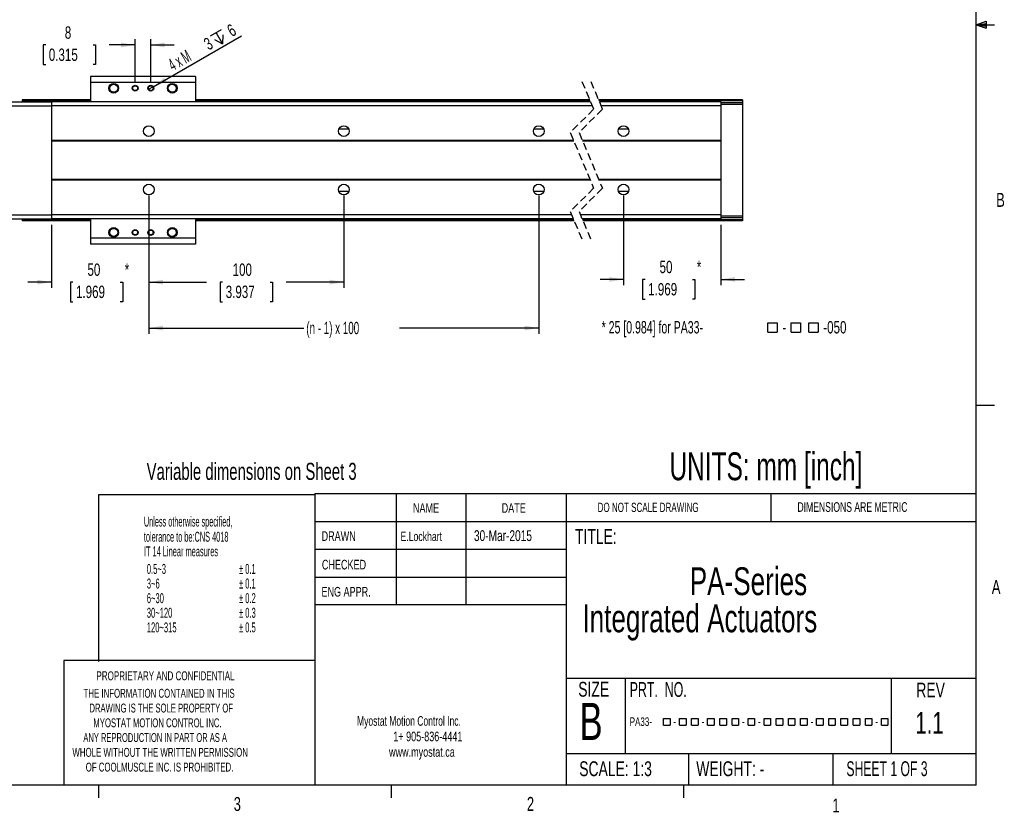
# Model space of a CAD drawing. Extents: x 11 to 421, y 5 to 275.
# Tile 6 of 7: x 252 to 421, y 5 to 141. Entities that reach past the tile are written whole.
import ezdxf
from ezdxf.enums import TextEntityAlignment as Align

# ---------------------------------------------------------------- set-up
doc = ezdxf.new("R2010")
doc.units = 0
doc.linetypes.add('HIDDEN', pattern=[1.905, 1.27, -0.635])
doc.layers.get('0').update_dxf_attribs({"linetype": 'CONTINUOUS'})
doc.layers.add('FORMAT', color=7, linetype='CONTINUOUS')
doc.dimstyles.new('SLDDIMSTYLE0', dxfattribs={"dimtxt": 2.116667, "dimasz": 2.4, "dimexe": 0, "dimexo": 0.0625, "dimgap": 0.529167, "dimtad": 0, "dimlfac": 3, "dimrnd": 1e-09, "dimzin": 12, "dimsah": 1, "dimcen": 0.09, "dimazin": 3, "dimtfac": 1, "dimtofl": 0, "dimtmove": 0, "dimatfit": 3})
doc.dimstyles.new('SLDDIMSTYLE1', dxfattribs={"dimtxt": 2.116667, "dimasz": 2.4, "dimexe": 0, "dimexo": 0.0625, "dimgap": 0.529167, "dimtad": 0, "dimlfac": 3, "dimrnd": 1e-09, "dimzin": 12, "dimsah": 1, "dimcen": 0.09, "dimazin": 3, "dimtfac": 1, "dimtmove": 0, "dimatfit": 3})
doc.dimstyles.new('SLDDIMSTYLE2', dxfattribs={"dimtxt": 2.116667, "dimasz": 2.4, "dimexe": 0, "dimexo": 0.0625, "dimgap": 0.529167, "dimtad": 1, "dimlfac": 3, "dimrnd": 1e-09, "dimzin": 12, "dimblk1": 'NONE', "dimsah": 1, "dimcen": 0, "dimazin": 3, "dimtfac": 1, "dimtmove": 0, "dimatfit": 3})

# ---------------------------------------------------------------- blocks, each defined once
blk = doc.blocks.new('SW_NOTE_0')
at = {"color": 0, "linetype": 'CONTINUOUS'}
for s, width, p in [('Myostat Motion Control Inc.', 0.661111, (0, 0)), ('1+ 905-836-4441', 0.7, (6.2, -2.65)), ('www.myostat.ca', 0.7, (5.47, -5.3))]:
    blk.add_text(s, height=1.651, dxfattribs=dict(at, width=width)).set_placement(p, align=Align.BOTTOM_LEFT)
blk = doc.blocks.new('SW_NOTE_1')
at = {"color": 0, "linetype": 'CONTINUOUS'}
for s, width, p in [('THE INFORMATION CONTAINED IN THIS', 0.657576, (0, 0)), ('DRAWING IS THE SOLE PROPERTY OF', 0.643548, (1, -2.52)), ('MYOSTAT MOTION CONTROL INC. ', 0.65, (1.67, -5.05)), ('ANY REPRODUCTION IN PART OR AS A', 0.634375, (-0.04, -7.57)), ('WHOLE WITHOUT THE WRITTEN PERMISSION', 0.661111, (-1.91, -10.1)), ('OF COOLMUSCLE INC. IS PROHIBITED.', 0.657576, (0.37, -12.62))]:
    blk.add_text(s, height=1.524, dxfattribs=dict(at, width=width)).set_placement(p, align=Align.BOTTOM_LEFT)
blk = doc.blocks.new('SW_SYMBOL_MOD_BOX')
at = {"color": 0, "linetype": 'CONTINUOUS'}
for p, q in [((200, 200), (200, 800)), ((200, 800), (800, 800)), ((800, 800), (800, 200)), ((200, 200), (800, 200))]:
    blk.add_line(p, q, dxfattribs=at)
blk = doc.blocks.new('SW_NOTE_2')
at = {"color": 0, "linetype": 'CONTINUOUS', "xscale": 0.0018649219, "yscale": 0.0018649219, "zscale": 0.0018649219}
for p in [(5.4, 0.2), (8.13, 0.2), (10.21, 0.2), (12.95, 0.2), (15.03, 0.2), (17.12, 0.2), (19.85, 0.2), (22.59, 0.2), (24.67, 0.2), (26.76, 0.2), (28.84, 0.2), (31.58, 0.2), (33.66, 0.2), (35.75, 0.2), (37.83, 0.2), (39.92, 0.2), (42.65, 0.2)]:
    blk.add_blockref('SW_SYMBOL_MOD_BOX', p, dxfattribs=at)
at = {"color": 0, "linetype": 'CONTINUOUS', "width": 0.7}
for s, p in [('PA33-', (0, 0)), ('-', (7.48, 0)), ('-', (12.3, 0)), ('-', (19.21, 0)), ('-', (21.94, 0)), ('-', (30.93, 0)), ('-', (42.01, 0))]:
    blk.add_text(s, height=1.46, dxfattribs=at).set_placement(p, align=Align.BOTTOM_LEFT)
blk = doc.blocks.new('SW_NOTE_3')
at = {"color": 0, "linetype": 'CONTINUOUS', "width": 0.7}
for s, height, p in [('PA-Series', 4.763, (0, 0)), ('Integrated Actuators', 4.7625, (-18.35, -6.35))]:
    blk.add_text(s, height=height, dxfattribs=at).set_placement(p, align=Align.BOTTOM_LEFT)
blk = doc.blocks.new('_D_13')
at = {"color": 7, "linetype": 'CONTINUOUS'}
for p, q in [((274.52, 110.83), (274.52, 95.01)), ((257.85, 105.83), (257.85, 95.01)), ((257.85, 96.01), (253.85, 96.01)), ((261.53, 96.01), (261.1, 96.01)), ((261.1, 96.01), (261.1, 92.65)), ((269.64, 96.01), (270.07, 96.01)), ((270.07, 96.01), (270.07, 92.65)), ((274.52, 96.01), (278.52, 96.01)), ((261.1, 92.65), (261.53, 92.65)), ((270.07, 92.65), (269.64, 92.65))]:
    blk.add_line(p, q, dxfattribs=at)
for points in [[(257.85, 96.01), (255.45, 96.41), (255.45, 95.61)], [(274.52, 96.01), (276.92, 95.61), (276.92, 96.41)]]:
    blk.add_solid(points, dxfattribs=at)
at = {"color": 7, "linetype": 'CONTINUOUS', "width": 0.7}
for s, height, p in [('*', 2.12, (270.39, 96.44, 32.74)), ('50', 2.117, (264.02, 96.44, 32.74)), ('1.969', 2.117, (262.06, 92.65, 32.74))]:
    blk.add_text(s, height=height, dxfattribs=at).set_placement(p, align=Align.BOTTOM_LEFT)
blk = doc.blocks.new('_D_14')
at = {"color": 7, "linetype": 'CONTINUOUS'}
for p, q in [((274.52, 110.83), (274.52, 95.01)), ((307.85, 110.83), (307.85, 95.01)), ((274.52, 96.01), (284.39, 96.01)), ((287.13, 96.01), (286.7, 96.01)), ((286.7, 96.01), (286.7, 92.65)), ((295.24, 96.01), (295.67, 96.01)), ((295.67, 96.01), (295.67, 92.65)), ((307.85, 96.01), (297.98, 96.01)), ((286.7, 92.65), (287.13, 92.65)), ((295.67, 92.65), (295.24, 92.65))]:
    blk.add_line(p, q, dxfattribs=at)
for points in [[(274.52, 96.01), (276.92, 95.61), (276.92, 96.41)], [(307.85, 96.01), (305.45, 96.41), (305.45, 95.61)]]:
    blk.add_solid(points, dxfattribs=at)
at = {"color": 7, "linetype": 'CONTINUOUS', "width": 0.7}
for s, p in [('100', (288.84, 96.44, 32.74)), ('3.937', (287.66, 92.65, 32.74))]:
    blk.add_text(s, height=2.117, dxfattribs=at).set_placement(p, align=Align.BOTTOM_LEFT)
blk = doc.blocks.new('_D_15')
at = {"color": 7, "linetype": 'CONTINUOUS'}
for p, q in [((355.67, 110.83), (355.67, 95.47)), ((372.34, 105.83), (372.34, 95.47)), ((355.67, 96.47), (351.67, 96.47)), ((359.35, 96.47), (358.92, 96.47)), ((358.92, 96.47), (358.92, 93.1)), ((367.46, 96.47), (367.89, 96.47)), ((367.89, 96.47), (367.89, 93.1)), ((372.34, 96.47), (376.34, 96.47)), ((358.92, 93.1), (359.35, 93.1)), ((367.89, 93.1), (367.46, 93.1))]:
    blk.add_line(p, q, dxfattribs=at)
for points in [[(355.67, 96.47), (353.27, 96.87), (353.27, 96.07)], [(372.34, 96.47), (374.74, 96.07), (374.74, 96.87)]]:
    blk.add_solid(points, dxfattribs=at)
at = {"color": 7, "linetype": 'CONTINUOUS', "width": 0.7}
for s, height, p in [('50', 2.117, (361.84, 96.9, 32.74)), ('*', 2.12, (368.21, 96.9, 32.74)), ('1.969', 2.117, (359.89, 93.1, 32.74))]:
    blk.add_text(s, height=height, dxfattribs=at).set_placement(p, align=Align.BOTTOM_LEFT)
blk = doc.blocks.new('_D_16')
at = {"color": 7, "linetype": 'CONTINUOUS'}
for p, q in [((274.52, 110.83), (274.52, 87.15)), ((341.18, 110.83), (341.18, 87.15)), ((274.52, 88.15), (301.01, 88.15)), ((341.18, 88.15), (317.35, 88.15))]:
    blk.add_line(p, q, dxfattribs=at)
for points in [[(274.52, 88.15), (276.92, 87.75), (276.92, 88.55)], [(341.18, 88.15), (338.78, 88.55), (338.78, 87.75)]]:
    blk.add_solid(points, dxfattribs=at)
at = {"color": 7, "linetype": 'CONTINUOUS', "width": 0.592308}
blk.add_text('(n - 1) x 100', height=2.1167, dxfattribs=at).set_placement((301.44, 86.47, 32.74), align=Align.BOTTOM_LEFT)
blk = doc.blocks.new('_D_17')
at = {"color": 7, "linetype": 'CONTINUOUS'}
for p, q in [((256.88, 136.56), (256.45, 136.56)), ((256.45, 136.56), (256.45, 133.2)), ((264.99, 136.56), (265.42, 136.56)), ((265.42, 136.56), (265.42, 133.2)), ((272.18, 136.56), (267.73, 136.56)), ((272.18, 130.17), (272.18, 137.56)), ((274.85, 130.17), (274.85, 137.56)), ((274.85, 136.56), (278.85, 136.56)), ((256.45, 133.2), (256.88, 133.2)), ((265.42, 133.2), (264.99, 133.2))]:
    blk.add_line(p, q, dxfattribs=at)
for points in [[(272.18, 136.56), (269.78, 136.96), (269.78, 136.16)], [(274.85, 136.56), (277.25, 136.16), (277.25, 136.96)]]:
    blk.add_solid(points, dxfattribs=at)
at = {"color": 7, "linetype": 'CONTINUOUS', "width": 0.7}
for s, height, p in [('8', 2.12, (260.15, 136.99, 32.74)), ('0.315', 2.117, (257.41, 133.2, 32.74))]:
    blk.add_text(s, height=height, dxfattribs=at).set_placement(p, align=Align.BOTTOM_LEFT)
blk = doc.blocks.new('SW_SYMBOL_HOLE_DEPTH')
at = {"color": 0, "linetype": 'CONTINUOUS'}
for p, q in [((0, 875), (800, 875)), ((400, 875), (400, 75)), ((100, 555), (400, 75)), ((700, 555), (400, 75))]:
    blk.add_line(p, q, dxfattribs=at)
blk = doc.blocks.new('_D_18')
at = {"color": 7, "linetype": 'CONTINUOUS'}
for q in [(290.37, 138.13), (274.42, 128.92)]:
    blk.add_line((275.28, 129.42), q, dxfattribs=at)
blk.add_solid([(275.28, 129.42), (277.56, 130.27), (277.16, 130.96)], dxfattribs=at)
at = {"color": 7, "linetype": 'CONTINUOUS', "xscale": 0.0027037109, "yscale": 0.0027037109, "zscale": 0.0027037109, "rotation": 30}
blk.add_blockref('SW_SYMBOL_HOLE_DEPTH', (286.26, 136.07), dxfattribs=at)
at = {"color": 7, "linetype": 'CONTINUOUS'}
for s, height, width, p in [('6', 2.12, 0.7, (289.03, 137.33, 32.74)), ('3', 2.12, 0.7, (285.05, 135.04, 32.74)), ('4 x M', 2.117, 0.56, (278.93, 131.5, 32.74))]:
    blk.add_text(s, height=height, rotation=30, dxfattribs=dict(at, width=width)).set_placement(p, align=Align.BOTTOM_LEFT)
blk = doc.blocks.new('_NONE')
blk = doc.blocks.new('SW_NOTE_4')
at = {"color": 0, "linetype": 'CONTINUOUS', "xscale": 0.0027037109, "yscale": 0.0027037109, "zscale": 0.0027037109}
for p in [(27.87, 0.29), (31.84, 0.29), (34.86, 0.29)]:
    blk.add_blockref('SW_SYMBOL_MOD_BOX', p, dxfattribs=at)
at = {"color": 0, "linetype": 'CONTINUOUS'}
for s, height, width, p in [('* 25 [0.984] for PA33-', 2.1167, 0.636364, (0, 0)), ('-050 ', 2.117, 0.7, (37.89, 0)), ('-', 2.12, 0.7, (30.9, 0))]:
    blk.add_text(s, height=height, dxfattribs=dict(at, width=width)).set_placement(p, align=Align.BOTTOM_LEFT)

msp = doc.modelspace()

# ---------------------------------------------------------------- linework, layer by layer
at = {"color": 7, "linetype": 'CONTINUOUS'}
for p, q in [((415.9568, 9.9587), (415.9568, 270.3087)), ((415.9568, 140.0249), (417.6632, 140.6348)), ((415.9568, 140.0249), (417.6632, 140.2545)), ((415.9568, 140.0249), (419.1318, 140.0249)), ((415.9568, 140.0249), (417.6632, 139.4514)), ((415.9568, 140.0249), (417.6632, 139.7631)), ((417.6632, 140.6348), (417.6632, 139.4514)), ((282.5155, 131.1669), (264.5155, 131.1669)), ((264.5155, 131.1669), (264.5155, 130.1669)), ((282.5155, 130.1669), (264.5155, 130.1669)), ((264.5155, 130.1669), (264.5155, 126.8336)), ((282.5155, 131.1669), (282.5155, 130.1669)), ((282.5155, 130.1669), (282.5155, 126.8336)), ((238.1822, 126.8336), (257.8488, 126.8336)), ((264.5155, 127.1669), (252.8488, 127.1669)), ((252.8488, 127.1669), (252.8488, 127.0002)), ((252.8488, 127.0002), (252.8488, 126.8336)), ((350.0473, 126.8336), (257.8488, 126.8336)), ((257.8488, 126.8336), (257.8488, 126.804)), ((257.8488, 126.804), (257.8488, 126.3631)), ((257.8488, 126.3631), (257.8488, 126.1669)), ((349.9071, 127.1669), (282.5155, 127.1669)), ((376.0047, 127.1669), (351.4071, 127.1669)), ((372.3381, 126.8336), (351.5473, 126.8336)), ((372.3381, 126.8336), (372.3381, 126.1669)), ((376.0047, 126.6669), (372.3381, 126.6669)), ((376.0047, 126.3902), (372.3381, 126.3902)), ((376.0047, 127.1669), (376.0047, 127.0002)), ((376.0047, 127.0002), (376.0047, 126.6669)), ((376.0047, 126.6669), (376.0047, 126.3902)), ((376.0047, 126.3902), (376.0047, 107.2769)), ((238.1822, 126.1669), (257.8488, 126.1669)), ((350.3278, 126.1669), (257.8488, 126.1669)), ((257.8488, 126.1669), (257.8488, 120.2169)), ((372.3381, 126.1669), (351.8278, 126.1669)), ((372.3381, 126.1669), (372.3381, 120.2169)), ((308.7028, 122.1669), (306.9949, 122.1669)), ((342.0361, 122.1669), (340.3283, 122.1669)), ((356.5253, 122.1669), (354.8175, 122.1669)), ((347.1481, 120.2169), (257.8488, 120.2169)), ((257.8488, 120.2169), (257.8488, 120.1169)), ((347.1902, 120.1169), (257.8488, 120.1169)), ((257.8488, 120.1169), (257.8488, 113.5502)), ((372.3381, 120.2169), (348.6481, 120.2169)), ((372.3381, 120.1169), (348.6902, 120.1169)), ((372.3381, 120.2169), (372.3381, 120.1169)), ((372.3381, 120.1169), (372.3381, 113.5502)), ((349.9526, 113.5502), (257.8488, 113.5502)), ((257.8488, 113.5502), (257.8488, 113.4502)), ((349.9947, 113.4502), (257.8488, 113.4502)), ((257.8488, 113.4502), (257.8488, 107.5002)), ((372.3381, 113.5502), (351.4526, 113.5502)), ((372.3381, 113.4502), (351.4947, 113.4502)), ((372.3381, 113.5502), (372.3381, 113.4502)), ((372.3381, 113.4502), (372.3381, 107.5002)), ((308.7028, 111.5002), (306.9949, 111.5002)), ((342.0361, 111.5002), (340.3283, 111.5002)), ((356.5253, 111.5002), (354.8175, 111.5002)), ((238.1822, 107.5002), (257.8488, 107.5002)), ((238.1822, 106.8336), (257.8488, 106.8336)), ((252.8488, 106.8336), (252.8488, 106.6669)), ((252.8488, 106.6669), (252.8488, 106.5002)), ((264.5155, 106.5002), (252.8488, 106.5002)), ((346.815, 107.5002), (257.8488, 107.5002)), ((257.8488, 107.5002), (257.8488, 107.304)), ((257.8488, 107.304), (257.8488, 106.8631)), ((257.8488, 106.8631), (257.8488, 106.8336)), ((347.0955, 106.8336), (257.8488, 106.8336)), ((264.5155, 106.8336), (264.5155, 103.5002)), ((282.5155, 106.8336), (282.5155, 103.5002)), ((347.2357, 106.5002), (282.5155, 106.5002)), ((372.3381, 107.5002), (348.315, 107.5002)), ((372.3381, 106.8336), (348.5955, 106.8336)), ((376.0047, 106.5002), (348.7357, 106.5002)), ((372.3381, 107.5002), (372.3381, 106.8336)), ((376.0047, 107.2769), (372.3381, 107.2769)), ((376.0047, 107.0002), (372.3381, 107.0002)), ((376.0047, 107.2769), (376.0047, 107.0002)), ((376.0047, 107.0002), (376.0047, 106.6669)), ((376.0047, 106.6669), (376.0047, 106.5002)), ((264.5155, 103.5002), (264.5155, 102.5002)), ((282.5155, 103.5002), (264.5155, 103.5002)), ((282.5155, 103.5002), (282.5155, 102.5002)), ((282.5155, 102.5002), (264.5155, 102.5002)), ((415.9568, 74.9374), (419.1318, 74.9374)), ((302.9194, 59.8531), (415.9568, 59.8531)), ((302.9194, 59.8531), (302.9194, 9.9587)), ((316.8169, 59.8531), (316.8169, 40.8031)), ((328.7175, 59.8531), (328.7175, 40.8031)), ((345.8853, 59.8531), (345.8853, 9.9587)), ((380.921, 55.0906), (380.921, 59.8531)), ((302.9194, 55.0906), (415.9568, 55.0906)), ((302.9194, 50.3281), (345.8853, 50.3281)), ((302.9194, 45.5656), (345.8853, 45.5656)), ((345.8853, 40.8031), (302.9194, 40.8031)), ((259.9535, 31.2781), (259.9535, 9.9587)), ((302.9194, 31.2781), (259.9535, 31.2781)), ((345.8853, 28.2432), (415.9568, 28.2432)), ((355.9321, 28.2432), (355.9321, 15.366)), ((401.4296, 28.2432), (401.4296, 15.366)), ((345.8853, 15.366), (415.9568, 15.366)), ((366.793, 15.366), (366.793, 9.9587)), ((391.4795, 15.366), (391.4795, 9.9587)), ((415.9568, 9.9587), (15.9068, 9.9587)), ((265.9317, 9.9587), (265.9317, 7.8048)), ((315.9379, 9.9587), (315.9379, 7.8048)), ((365.9442, 9.9587), (365.9442, 7.8048))]:
    msp.add_line(p, q, dxfattribs=at)
at = {"color": 7, "linetype": 'HIDDEN'}
for p, q in [((348.5714, 130.3419), (350.5714, 125.5877)), ((350.0714, 130.3419), (352.0714, 125.5877)), ((350.5714, 125.5877), (346.5714, 121.5877)), ((352.0714, 125.5877), (348.0714, 121.5877)), ((346.5714, 121.5877), (350.5714, 112.0794)), ((348.0714, 121.5877), (352.0714, 112.0794)), ((350.5714, 112.0794), (346.5714, 108.0794)), ((352.0714, 112.0794), (348.0714, 108.0794)), ((346.5714, 108.0794), (348.5714, 103.3252)), ((348.0714, 108.0794), (350.0714, 103.3252))]:
    msp.add_line(p, q, dxfattribs=at)
at = {"color": 8, "linetype": 'CONTINUOUS'}
for p, q in [((264.5155, 127.0002), (252.8488, 127.0002)), ((349.9772, 127.0002), (282.5155, 127.0002)), ((376.0047, 127.0002), (351.4772, 127.0002)), ((264.5155, 106.6669), (252.8488, 106.6669)), ((347.1656, 106.6669), (282.5155, 106.6669)), ((376.0047, 106.6669), (348.6656, 106.6669))]:
    msp.add_line(p, q, dxfattribs=at)
at = {"color": 7, "linetype": 'CONTINUOUS'}
for centre, radius in [((268.5155, 129.1669), 0.8333), ((268.5155, 129.1669), 0.689), ((272.1822, 129.1669), 0.5), ((274.8488, 129.1669), 0.5), ((278.5155, 129.1669), 0.8333), ((278.5155, 129.1669), 0.689), ((272.1822, 129.1669), 0.4098), ((274.8488, 129.1669), 0.4098), ((274.5155, 121.8336), 0.9167), ((307.8488, 121.8336), 0.9167), ((341.1822, 121.8336), 0.9167), ((355.6714, 121.8336), 0.9167), ((274.5155, 111.8336), 0.9167), ((307.8488, 111.8336), 0.9167), ((341.1822, 111.8336), 0.9167), ((355.6714, 111.8336), 0.9167), ((268.5155, 104.5002), 0.8333), ((268.5155, 104.5002), 0.689), ((272.1822, 104.5002), 0.5), ((272.1822, 104.5002), 0.4098), ((274.8488, 104.5002), 0.5), ((274.8488, 104.5002), 0.4098), ((278.5155, 104.5002), 0.8333), ((278.5155, 104.5002), 0.689)]:
    msp.add_circle(centre, radius, dxfattribs=at)
at = {"layer": 'FORMAT'}
for p, q in [((265.9386, 31.1238), (265.9386, 59.6988)), ((265.9386, 59.6988), (302.9263, 59.6988))]:
    msp.add_line(p, q, dxfattribs=at)

# ---------------------------------------------------------------- block references
at = {"color": 7, "linetype": 'CONTINUOUS'}
for name, p in [('SW_NOTE_4', (351.9403, 86.5904)), ('SW_NOTE_3', (367.0019, 41.0408)), ('SW_NOTE_1', (263.3542, 24.4643)), ('SW_NOTE_0', (310.1127, 19.6351)), ('SW_NOTE_2', (356.7375, 19.6658))]:
    msp.add_blockref(name, p, dxfattribs=at)

# ---------------------------------------------------------------- texts
for s, height, width, p in [('B', 2.3813, 0.7, (419.3916, 108.1592)), ('UNITS: mm [inch]', 4.7625, 0.65625, (363.5387, 60.6923)), ('Variable dimensions on Sheet 3', 2.910417, 0.653333, (274.1381, 61.3132)), ('NAME', 1.651, 0.7, (319.6806, 56.0534)), ('DATE', 1.651, 0.7, (334.8453, 56.0534)), ('DO NOT SCALE DRAWING', 1.5875, 0.6475, (351.2507, 56.2122)), ('DIMENSIONS ARE METRIC', 1.651, 0.666667, (385.4163, 56.2211)), ('Unless otherwise specified,', 1.7, 0.532164, (273.6707, 53.6934)), ('tolerance to be:CNS 4018 ', 1.7, 0.508421, (273.6707, 51.0949)), ('DRAWN', 1.651, 0.7, (304.0533, 51.2532)), ('E.Lockhart', 1.5875, 0.7, (317.539, 51.2443)), ('30-Mar-2015', 1.852083, 0.7, (330.1001, 51.1664)), ('TITLE:', 2.54, 0.7, (347.3752, 50.4806)), ('IT 14 Linear measures', 1.7, 0.513158, (273.6707, 48.5949)), ('0.5~3', 1.7, 0.552632, (274.1707, 45.5949)), ('± 0.1', 1.7, 0.552632, (289.9207, 45.5949)), ('CHECKED', 1.651, 0.7, (304.1075, 46.3672)), ('± 0.1', 1.7, 0.552632, (289.9207, 43.0949)), ('3~6', 1.7, 0.552632, (274.1707, 43.0949)), ('ENG APPR.', 1.651, 0.7, (304.034, 41.7312)), ('A', 2.3813, 0.7, (418.6449, 41.9551)), ('6~30', 1.7, 0.552632, (274.1707, 40.5949)), ('± 0.2', 1.7, 0.552632, (289.9207, 40.5949)), ('± 0.3', 1.7, 0.552632, (289.9207, 38.0949)), ('30~120', 1.7, 0.552632, (274.1707, 38.0949)), ('120~315', 1.7, 0.552632, (274.1707, 35.5949)), ('± 0.5', 1.7, 0.552632, (289.9207, 35.5949)), ('PROPRIETARY AND CONFIDENTIAL', 1.524, 0.675, (265.5535, 27.4591)), ('SIZE', 2.54, 0.7, (347.9364, 24.3425)), ('PRT.  NO.', 2.54, 0.622222, (356.7375, 24.3069)), ('REV', 2.54, 0.7, (405.7417, 24.2077)), ('B', 6.35, 0.7, (348.1368, 15.7975)), ('1.1', 3.70417, 0.7, (405.5772, 17.6705)), ('SCALE: 1:3', 2.54, 0.7, (348.1054, 10.7491)), ('WEIGHT: -', 2.54, 0.7, (368.1188, 10.7491)), ('SHEET 1 OF 3', 2.54, 0.6125, (393.7877, 10.7573)), ('3', 2.3813, 0.7, (289.0208, 4.8455)), ('2', 2.3813, 0.7, (339.1483, 4.8664)), ('1', 2.3813, 0.7, (391.3712, 4.5853))]:
    msp.add_text(s, height=height, dxfattribs=dict(at, width=width)).set_placement(p, align=Align.BOTTOM_LEFT)

# ---------------------------------------------------------------- dimensions: what is measured, and where the dimension line sits
for base, p1, p2, dimstyle, picture, middle in [((274.8488, 136.5593), (272.1822, 129.1669), (274.8488, 129.1669), 'SLDDIMSTYLE1', '_D_17', (260.9325, 136.5593)), ((307.8488, 96.0108), (274.5155, 111.8336), (307.8488, 111.8336), 'SLDDIMSTYLE0', '_D_14', (291.1822, 96.0108))]:
    dim = msp.add_linear_dim(base=base, p1=p1, p2=p2, dimstyle=dimstyle, dxfattribs=at)
    dim.commit()
    dim.dimension.update_dxf_attribs({"geometry": picture, "text_midpoint": middle, "dimtype": 160})
dim = msp.add_diameter_dim_2p(p1=(274.4158, 128.9169), p2=(275.2819, 129.4169), text='4 x M<>{\\fGDT;x}6', dimstyle='SLDDIMSTYLE2', override={"dimpost": '<>'}, dxfattribs=at)
dim.commit()
dim.dimension.update_dxf_attribs({"geometry": '_D_18', "text_midpoint": (284.7563, 134.887), "dimtype": 163})
for base, p1, p2, text, dimstyle, picture, middle in [((274.5155, 96.0108), (257.8488, 106.8336), (274.5155, 111.8336), '<>*', 'SLDDIMSTYLE1', '_D_13', (266.1822, 96.0108)), ((341.1822, 88.154), (274.5155, 111.8336), (341.1822, 111.8336), '(n - 1) x 100', 'SLDDIMSTYLE0', '_D_16', (309.1779, 88.154)), ((372.3381, 96.4676), (355.6714, 111.8336), (372.3381, 106.8336), '<>*', 'SLDDIMSTYLE1', '_D_15', (364.0047, 96.4676))]:
    dim = msp.add_linear_dim(base=base, p1=p1, p2=p2, text=text, dimstyle=dimstyle, dxfattribs=at)
    dim.commit()
    dim.dimension.update_dxf_attribs({"geometry": picture, "text_midpoint": middle, "dimtype": 160})

doc.saveas('drawing.dxf')
